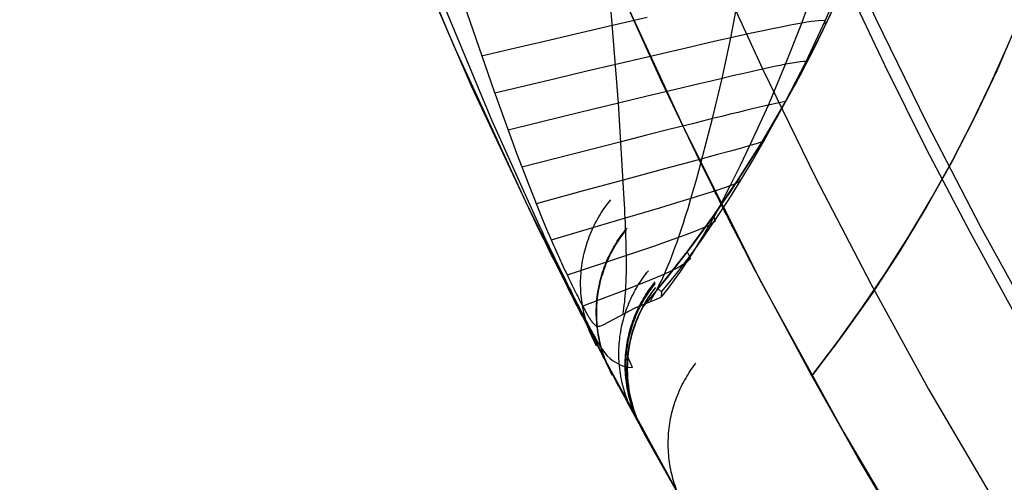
# Model space of a CAD drawing. Header units: millimetres. Extents: x -118 to 118, y -118 to 118.
# Tile 7 of 68: x -118 to -95, y -57 to -47. Entities that reach past the tile are written whole.
import ezdxf

# ---------------------------------------------------------------- set-up
doc = ezdxf.new("R2010")
doc.units = ezdxf.units.MM
doc.header["$MEASUREMENT"] = 0
doc.layers.add('Predefinito', color=5, linetype='Continuous')

msp = doc.modelspace()

# ---------------------------------------------------------------- linework, layer by layer
at = {"layer": 'Predefinito'}
for points in [[(-117.5, 0), (-117.43, -4.056), (-117.22, -8.106), (-116.87, -12.148), (-116.381, -16.174), (-115.754, -20.182), (-114.988, -24.165), (-114.086, -28.12), (-113.047, -32.041), (-111.874, -35.923), (-110.567, -39.764), (-109.129, -43.556), (-107.56, -47.297), (-105.864, -50.981), (-104.041, -54.605), (-102.094, -58.164)], [(-113.5, 0), (-113.432, -3.918), (-113.23, -7.83), (-112.892, -11.734), (-112.42, -15.624), (-111.813, -19.495), (-111.074, -23.342), (-110.202, -27.162), (-109.199, -30.95), (-108.065, -34.701), (-106.803, -38.41), (-105.414, -42.073), (-103.899, -45.687), (-102.26, -49.246), (-100.499, -52.746), (-98.619, -56.183), (-96.621, -59.554)], [(-108.5, 0), (-108.458, -2.664), (-108.35, -5.331), (-108.175, -8.001), (-107.933, -10.674), (-107.627, -13.33), (-107.256, -15.981), (-106.82, -18.626), (-106.319, -21.265), (-105.755, -23.888), (-105.129, -26.495), (-104.439, -29.087), (-103.687, -31.666), (-102.872, -34.227), (-101.997, -36.764), (-101.061, -39.278), (-100.065, -41.767), (-99.006, -44.24), (-97.889, -46.68), (-96.715, -49.087), (-95.483, -51.461), (-94.186, -53.817), (-92.835, -56.132), (-91.429, -58.406)], [(-96.234, -30.83), (-96.148, -31.871), (-96.098, -32.914), (-96.085, -33.958), (-96.108, -35.002), (-96.167, -36.044), (-96.261, -37.084), (-96.392, -38.12), (-96.559, -39.151), (-96.761, -40.176), (-96.999, -41.192), (-97.272, -42.2), (-97.579, -43.198), (-97.921, -44.185), (-98.297, -45.159), (-98.706, -46.12), (-99.148, -47.066), (-99.623, -47.996), (-100.13, -48.909), (-100.668, -49.804), (-101.236, -50.68), (-101.835, -51.535), (-102.463, -52.37), (-103.119, -53.182)], [(-92.224, -30.746), (-92.138, -31.914), (-92.093, -33.085), (-92.087, -34.256), (-92.122, -35.427), (-92.197, -36.596), (-92.312, -37.762), (-92.467, -38.923), (-92.662, -40.078), (-92.896, -41.226), (-93.17, -42.365), (-93.482, -43.494), (-93.833, -44.611), (-94.222, -45.716), (-94.649, -46.807), (-95.113, -47.883), (-95.613, -48.942), (-96.15, -49.984), (-96.722, -51.006), (-97.328, -52.008), (-97.969, -52.989), (-98.643, -53.947), (-99.349, -54.881)], [(-102.871, -52.882), (-102.832, -52.833), (-102.205, -52.034), (-101.605, -51.214), (-101.033, -50.374), (-100.489, -49.515), (-99.975, -48.638), (-99.492, -47.746), (-99.037, -46.835), (-98.613, -45.91)], [(-98.917, -46.582), (-99.312, -47.396), (-99.73, -48.196), (-100.17, -48.979), (-100.631, -49.746), (-101.112, -50.494), (-101.613, -51.225), (-102.131, -51.936), (-102.667, -52.628), (-103.218, -53.299)], [(-99.349, -54.881), (-98.77, -54.12), (-98.209, -53.338), (-97.667, -52.536), (-97.145, -51.714), (-96.645, -50.873), (-96.167, -50.015), (-95.711, -49.139), (-95.28, -48.247), (-94.873, -47.34)], [(-99.349, -54.881), (-100.62, -52.516)], [(-103.218, -53.299), (-103.261, -53.382), (-103.302, -53.466), (-103.339, -53.551), (-103.374, -53.637), (-103.406, -53.724), (-103.436, -53.812), (-103.463, -53.901), (-103.487, -53.99), (-103.508, -54.081), (-103.526, -54.172), (-103.542, -54.264), (-103.555, -54.357), (-103.565, -54.45), (-103.572, -54.543), (-103.576, -54.636), (-103.577, -54.729), (-103.575, -54.821), (-103.571, -54.914), (-103.563, -55.007), (-103.553, -55.1), (-103.54, -55.192), (-103.524, -55.284), (-103.505, -55.375), (-103.483, -55.466), (-103.459, -55.556), (-103.432, -55.644), (-103.402, -55.732), (-103.37, -55.819), (-103.334, -55.904), (-103.296, -55.989), (-103.256, -56.073), (-103.212, -56.156)], [(-97.203, -58.598), (-98.294, -56.75), (-99.349, -54.881)], [(-99.349, -54.881), (-98.294, -56.75), (-97.203, -58.598)], [(-103.212, -56.156), (-101.774, -58.722), (-100.272, -61.251)], [(-100.272, -61.251), (-101.761, -58.745), (-103.187, -56.203)]]:
    msp.add_lwpolyline(points, dxfattribs=at)
at = {"layer": 'Predefinito', "extrusion": (-0.402689, 0.911379, -0.085031)}
msp.add_lwpolyline([(117.5, -135.429), (117.499, -135.373), (117.498, -135.317), (117.495, -135.262), (117.492, -135.206), (117.487, -135.15), (117.481, -135.094), (117.474, -135.038), (117.467, -134.982), (117.458, -134.927), (117.448, -134.871), (117.437, -134.815), (117.425, -134.76), (117.411, -134.705), (117.397, -134.65), (117.382, -134.595), (117.366, -134.541), (117.348, -134.487), (117.33, -134.433), (117.311, -134.38), (117.29, -134.327), (117.269, -134.275), (117.247, -134.222), (117.224, -134.171), (117.199, -134.12), (117.174, -134.069), (117.148, -134.019), (117.122, -133.97), (117.094, -133.921), (117.065, -133.873), (117.036, -133.826), (117.006, -133.779), (116.975, -133.733)], dxfattribs=at)
at = {"layer": 'Predefinito', "extrusion": (-0.409396, 0.907872, -0.090354)}
msp.add_lwpolyline([(117.5, -135.289), (117.498, -135.186), (117.493, -135.082), (117.484, -134.979), (117.471, -134.876), (117.455, -134.773), (117.436, -134.67), (117.412, -134.568), (117.385, -134.467), (117.355, -134.367), (117.321, -134.268), (117.284, -134.17), (117.243, -134.074), (117.199, -133.979), (117.152, -133.887), (117.103, -133.796), (117.05, -133.708)], dxfattribs=at)
at = {"layer": 'Predefinito', "extrusion": (-0.4162, 0.904591, -0.092158)}
msp.add_lwpolyline([(117.5, -135.187), (117.499, -135.094), (117.494, -134.999), (117.487, -134.905), (117.476, -134.811), (117.463, -134.717), (117.447, -134.624), (117.427, -134.53), (117.405, -134.438), (117.38, -134.346), (117.352, -134.255), (117.321, -134.165), (117.287, -134.077), (117.25, -133.989), (117.211, -133.903), (117.17, -133.819), (117.126, -133.736)], dxfattribs=at)
at = {"layer": 'Predefinito', "extrusion": (-0.422547, 0.900355, -0.103995)}
msp.add_lwpolyline([(117.5, -134.943), (117.499, -134.859), (117.495, -134.774), (117.489, -134.69), (117.481, -134.605), (117.47, -134.521), (117.457, -134.436), (117.441, -134.352), (117.423, -134.269), (117.403, -134.186), (117.38, -134.104), (117.355, -134.022), (117.328, -133.942), (117.298, -133.862), (117.266, -133.783), (117.233, -133.705), (117.197, -133.629)], dxfattribs=at)
at = {"layer": 'Predefinito', "extrusion": (-0.429873, 0.898207, -0.091839)}
msp.add_lwpolyline([(117.5, -135.019), (117.499, -134.946), (117.496, -134.872), (117.492, -134.798), (117.485, -134.724), (117.477, -134.65), (117.467, -134.577), (117.455, -134.503), (117.442, -134.43), (117.426, -134.357), (117.409, -134.285), (117.39, -134.213), (117.369, -134.142), (117.346, -134.071), (117.322, -134.001), (117.296, -133.932), (117.268, -133.864)], dxfattribs=at)
at = {"layer": 'Predefinito', "extrusion": (-0.433633, 0.897307, -0.082473)}
msp.add_lwpolyline([(117.5, -135.093), (117.499, -135.024), (117.497, -134.956), (117.493, -134.888), (117.488, -134.82), (117.481, -134.751), (117.472, -134.683), (117.462, -134.616), (117.45, -134.548), (117.437, -134.481), (117.422, -134.413), (117.406, -134.347), (117.388, -134.281), (117.369, -134.215), (117.348, -134.15), (117.326, -134.085), (117.302, -134.021)], dxfattribs=at)
at = {"layer": 'Predefinito', "extrusion": (-0.436125, 0.893799, -0.104493)}
msp.add_lwpolyline([(117.5, -134.774), (117.499, -134.71), (117.497, -134.647), (117.494, -134.584), (117.489, -134.521), (117.483, -134.458), (117.476, -134.394), (117.467, -134.332), (117.457, -134.269), (117.446, -134.206), (117.433, -134.144), (117.419, -134.082), (117.404, -134.02), (117.387, -133.959), (117.37, -133.898), (117.35, -133.838), (117.33, -133.778)], dxfattribs=at)
at = {"layer": 'Predefinito', "extrusion": (-0.429476, 0.863786, -0.263484)}
msp.add_lwpolyline([(117.5, -130.58), (117.499, -130.524), (117.498, -130.468), (117.495, -130.412), (117.492, -130.356), (117.487, -130.3), (117.481, -130.245), (117.474, -130.189), (117.466, -130.133), (117.458, -130.078), (117.448, -130.022), (117.437, -129.967), (117.425, -129.912), (117.412, -129.858), (117.398, -129.803), (117.383, -129.749), (117.367, -129.696)], dxfattribs=at)
at = {"layer": 'Predefinito', "extrusion": (-0.416862, 0.83088, -0.368597)}
msp.add_lwpolyline([(117.5, -125.705), (117.5, -125.651), (117.498, -125.598), (117.496, -125.544), (117.492, -125.491), (117.488, -125.437), (117.483, -125.384), (117.477, -125.33), (117.469, -125.277), (117.461, -125.224), (117.452, -125.171), (117.442, -125.118), (117.431, -125.066), (117.419, -125.013), (117.406, -124.961), (117.393, -124.91), (117.378, -124.858)], dxfattribs=at)
at = {"layer": 'Predefinito', "extrusion": (-0.396121, 0.78281, -0.479893)}
msp.add_lwpolyline([(117.5, -118.476), (117.498, -118.372), (117.493, -118.268), (117.484, -118.164), (117.471, -118.06), (117.455, -117.957), (117.435, -117.855), (117.412, -117.753), (117.385, -117.653)], dxfattribs=at)
at = {"layer": 'Predefinito', "extrusion": (-0.000304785, 0.000559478, 1)}
msp.add_lwpolyline([(-103.212, -56.157), (-103.259, -56.067), (-103.303, -55.975), (-103.344, -55.881), (-103.383, -55.784), (-103.401, -55.735), (-103.418, -55.685), (-103.435, -55.635), (-103.45, -55.585), (-103.465, -55.534), (-103.479, -55.482), (-103.492, -55.43), (-103.505, -55.378), (-103.516, -55.326), (-103.526, -55.273), (-103.536, -55.219), (-103.544, -55.166), (-103.552, -55.112), (-103.558, -55.058), (-103.564, -55.004), (-103.569, -54.949), (-103.572, -54.895), (-103.575, -54.84), (-103.576, -54.785), (-103.577, -54.73), (-103.577, -54.675), (-103.575, -54.62), (-103.573, -54.566), (-103.57, -54.511), (-103.565, -54.456), (-103.56, -54.401), (-103.554, -54.346), (-103.546, -54.292), (-103.538, -54.237), (-103.528, -54.183), (-103.518, -54.129), (-103.507, -54.076), (-103.494, -54.022), (-103.481, -53.969), (-103.467, -53.916), (-103.452, -53.864), (-103.436, -53.812), (-103.419, -53.76), (-103.401, -53.709), (-103.382, -53.658), (-103.363, -53.608), (-103.342, -53.558), (-103.321, -53.509), (-103.299, -53.46), (-103.276, -53.412), (-103.252, -53.364), (-103.228, -53.317), (-103.203, -53.271), (-103.177, -53.225), (-103.15, -53.18), (-103.095, -53.091), (-103.037, -53.005), (-102.977, -52.922)], dxfattribs=at)
at = {"layer": 'Predefinito', "extrusion": (-0.000629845, 0.001156, 0.999999)}
msp.add_lwpolyline([(-103.244, -56.097), (-103.269, -56.051), (-103.293, -56.004), (-103.316, -55.957), (-103.339, -55.909), (-103.36, -55.86), (-103.381, -55.81), (-103.402, -55.76), (-103.421, -55.71), (-103.439, -55.658), (-103.457, -55.607), (-103.474, -55.555), (-103.49, -55.502), (-103.505, -55.449), (-103.519, -55.395), (-103.532, -55.341), (-103.544, -55.287), (-103.555, -55.232), (-103.565, -55.177), (-103.574, -55.121), (-103.582, -55.066), (-103.59, -55.01), (-103.596, -54.953), (-103.6, -54.897), (-103.604, -54.84), (-103.607, -54.783), (-103.609, -54.727), (-103.61, -54.67), (-103.609, -54.613), (-103.608, -54.556), (-103.605, -54.498), (-103.602, -54.441), (-103.597, -54.385), (-103.591, -54.328), (-103.584, -54.271), (-103.576, -54.214), (-103.567, -54.158), (-103.557, -54.102), (-103.546, -54.046), (-103.534, -53.991), (-103.52, -53.935), (-103.506, -53.88), (-103.491, -53.826), (-103.474, -53.772), (-103.457, -53.718), (-103.439, -53.665), (-103.42, -53.612), (-103.4, -53.559), (-103.379, -53.508), (-103.357, -53.456), (-103.334, -53.406), (-103.31, -53.356), (-103.286, -53.306), (-103.26, -53.257), (-103.234, -53.209), (-103.207, -53.161), (-103.18, -53.115), (-103.151, -53.068), (-103.122, -53.023), (-103.092, -52.978), (-103.062, -52.934), (-103.031, -52.891), (-102.999, -52.849), (-102.967, -52.807), (-102.934, -52.766)], dxfattribs=at)
at = {"layer": 'Predefinito', "extrusion": (-0.000304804, 0.000559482, 1)}
msp.add_lwpolyline([(-103.212, -56.157), (-103.26, -56.065), (-103.283, -56.018), (-103.305, -55.97), (-103.327, -55.922), (-103.348, -55.873), (-103.368, -55.823), (-103.387, -55.773), (-103.405, -55.723), (-103.423, -55.672), (-103.44, -55.62), (-103.455, -55.568), (-103.47, -55.515), (-103.484, -55.462), (-103.497, -55.409), (-103.51, -55.355), (-103.521, -55.301), (-103.531, -55.246), (-103.54, -55.192), (-103.548, -55.136), (-103.556, -55.081), (-103.562, -55.025), (-103.567, -54.97), (-103.571, -54.913), (-103.574, -54.857), (-103.576, -54.801), (-103.577, -54.745), (-103.577, -54.688), (-103.576, -54.632), (-103.574, -54.575), (-103.57, -54.519), (-103.566, -54.462), (-103.561, -54.406), (-103.554, -54.35), (-103.546, -54.294), (-103.538, -54.238), (-103.528, -54.182), (-103.518, -54.127), (-103.506, -54.072), (-103.493, -54.017), (-103.479, -53.962), (-103.465, -53.908), (-103.449, -53.854), (-103.432, -53.801), (-103.415, -53.748), (-103.396, -53.696), (-103.377, -53.644), (-103.356, -53.592), (-103.335, -53.541), (-103.313, -53.491), (-103.29, -53.441), (-103.266, -53.391), (-103.241, -53.343), (-103.216, -53.295), (-103.19, -53.247), (-103.163, -53.2), (-103.135, -53.154), (-103.107, -53.109), (-103.078, -53.064), (-103.048, -53.02), (-103.018, -52.977), (-102.987, -52.934), (-102.923, -52.852)], dxfattribs=at)
at = {"layer": 'Predefinito', "extrusion": (-0.000304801, 0.000559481, 1)}
msp.add_lwpolyline([(-103.212, -56.157), (-103.259, -56.066), (-103.304, -55.972), (-103.326, -55.924), (-103.347, -55.875), (-103.366, -55.826), (-103.386, -55.777), (-103.404, -55.727), (-103.421, -55.676), (-103.438, -55.625), (-103.454, -55.573), (-103.469, -55.521), (-103.483, -55.469), (-103.496, -55.416), (-103.508, -55.363), (-103.519, -55.309), (-103.529, -55.255), (-103.539, -55.201), (-103.547, -55.146), (-103.554, -55.091), (-103.561, -55.036), (-103.566, -54.981), (-103.57, -54.925), (-103.574, -54.87), (-103.576, -54.814), (-103.577, -54.758), (-103.577, -54.702), (-103.576, -54.646), (-103.574, -54.59), (-103.571, -54.534), (-103.567, -54.478), (-103.562, -54.422), (-103.556, -54.367), (-103.549, -54.311), (-103.541, -54.256), (-103.531, -54.2), (-103.521, -54.145), (-103.51, -54.091), (-103.498, -54.036), (-103.484, -53.982), (-103.47, -53.928), (-103.455, -53.875), (-103.439, -53.822), (-103.422, -53.769), (-103.404, -53.717), (-103.385, -53.665), (-103.365, -53.614), (-103.344, -53.563), (-103.323, -53.512), (-103.3, -53.463), (-103.277, -53.414), (-103.253, -53.365), (-103.228, -53.317), (-103.202, -53.27), (-103.176, -53.223), (-103.149, -53.177), (-103.121, -53.132), (-103.093, -53.087), (-103.063, -53.043), (-103.034, -53), (-103.003, -52.957), (-102.941, -52.874)], dxfattribs=at)
at = {"layer": 'Predefinito', "extrusion": (-0.00223, 0.004093, 0.999989)}
msp.add_lwpolyline([(-103.404, -55.803), (-103.429, -55.757), (-103.453, -55.71), (-103.476, -55.663), (-103.499, -55.614), (-103.521, -55.566), (-103.542, -55.516), (-103.562, -55.466), (-103.581, -55.416), (-103.6, -55.364), (-103.617, -55.313), (-103.634, -55.26), (-103.65, -55.208), (-103.665, -55.155), (-103.679, -55.101), (-103.692, -55.047), (-103.704, -54.993), (-103.715, -54.938), (-103.725, -54.883), (-103.735, -54.827), (-103.743, -54.771), (-103.75, -54.715), (-103.756, -54.659), (-103.761, -54.603), (-103.765, -54.546), (-103.767, -54.489), (-103.769, -54.432), (-103.77, -54.375), (-103.77, -54.318), (-103.768, -54.261), (-103.765, -54.204), (-103.762, -54.147), (-103.757, -54.09), (-103.751, -54.033), (-103.744, -53.977), (-103.736, -53.92), (-103.727, -53.864), (-103.717, -53.808), (-103.706, -53.752), (-103.694, -53.696), (-103.68, -53.641), (-103.666, -53.586), (-103.651, -53.531), (-103.635, -53.477), (-103.617, -53.423), (-103.599, -53.37), (-103.58, -53.317), (-103.56, -53.265), (-103.539, -53.213), (-103.517, -53.162), (-103.494, -53.111), (-103.47, -53.061), (-103.446, -53.012), (-103.42, -52.963), (-103.394, -52.915), (-103.367, -52.867), (-103.34, -52.82), (-103.311, -52.774), (-103.282, -52.729), (-103.252, -52.684), (-103.222, -52.64), (-103.191, -52.597), (-103.159, -52.554), (-103.127, -52.512), (-103.094, -52.472)], dxfattribs=at)
at = {"layer": 'Predefinito', "extrusion": (-0.007248, 0.013299, 0.999885)}
msp.add_lwpolyline([(-103.91, -54.876), (-103.935, -54.829), (-103.959, -54.782), (-103.982, -54.735), (-104.005, -54.686), (-104.027, -54.637), (-104.048, -54.588), (-104.068, -54.538), (-104.087, -54.487), (-104.106, -54.436), (-104.124, -54.384), (-104.14, -54.332), (-104.156, -54.279), (-104.171, -54.226), (-104.185, -54.172), (-104.198, -54.118), (-104.211, -54.063), (-104.222, -54.008), (-104.232, -53.953), (-104.241, -53.897), (-104.249, -53.841), (-104.256, -53.785), (-104.262, -53.729), (-104.267, -53.672), (-104.271, -53.616), (-104.274, -53.559), (-104.275, -53.502), (-104.276, -53.445), (-104.276, -53.387), (-104.274, -53.33), (-104.271, -53.273), (-104.268, -53.216), (-104.263, -53.159), (-104.257, -53.102), (-104.25, -53.045), (-104.242, -52.988), (-104.233, -52.932), (-104.222, -52.876), (-104.211, -52.82), (-104.199, -52.764), (-104.186, -52.709), (-104.171, -52.654), (-104.156, -52.599), (-104.139, -52.545), (-104.122, -52.491), (-104.104, -52.437), (-104.084, -52.385), (-104.064, -52.332), (-104.043, -52.28), (-104.021, -52.229), (-103.998, -52.178), (-103.974, -52.128), (-103.949, -52.078), (-103.924, -52.03), (-103.898, -51.981), (-103.871, -51.934), (-103.843, -51.887), (-103.814, -51.841), (-103.785, -51.795), (-103.755, -51.75), (-103.724, -51.706), (-103.693, -51.663), (-103.661, -51.621), (-103.629, -51.579), (-103.596, -51.538)], dxfattribs=at)
at = {"layer": 'Predefinito', "extrusion": (-0.010824, 0.019831, 0.999745)}
msp.add_lwpolyline([(117.5, -2.388), (117.5, -2.441), (117.498, -2.494), (117.496, -2.547), (117.492, -2.601), (117.488, -2.655), (117.483, -2.709), (117.476, -2.763), (117.469, -2.817), (117.461, -2.871), (117.451, -2.925), (117.441, -2.98), (117.43, -3.034), (117.417, -3.089), (117.403, -3.143), (117.389, -3.197), (117.373, -3.251), (117.356, -3.305), (117.339, -3.359), (117.32, -3.412), (117.3, -3.466), (117.279, -3.519), (117.257, -3.571), (117.234, -3.624), (117.209, -3.676), (117.184, -3.727), (117.158, -3.779), (117.131, -3.829), (117.103, -3.88), (117.074, -3.929), (117.044, -3.979), (117.012, -4.027), (116.98, -4.075), (116.948, -4.123), (116.914, -4.169), (116.879, -4.216), (116.843, -4.261), (116.807, -4.306), (116.77, -4.349), (116.732, -4.393), (116.693, -4.435), (116.653, -4.477), (116.613, -4.517), (116.572, -4.557), (116.531, -4.596), (116.488, -4.634), (116.446, -4.671), (116.402, -4.708), (116.358, -4.743), (116.314, -4.778), (116.269, -4.811), (116.223, -4.844), (116.177, -4.875), (116.131, -4.906), (116.084, -4.936), (116.037, -4.964), (115.989, -4.992), (115.942, -5.019), (115.894, -5.044), (115.846, -5.069), (115.797, -5.093), (115.748, -5.116), (115.7, -5.138), (115.651, -5.158), (115.602, -5.178)], dxfattribs=at)
at = {"layer": 'Predefinito', "extrusion": (-0.007476, 0.013678, 0.999878)}
msp.add_lwpolyline([(-103.917, -54.867), (-103.942, -54.821), (-103.966, -54.773), (-103.99, -54.725), (-104.013, -54.676), (-104.035, -54.627), (-104.056, -54.577), (-104.077, -54.526), (-104.096, -54.475), (-104.115, -54.423), (-104.133, -54.37), (-104.15, -54.317), (-104.166, -54.264), (-104.181, -54.21), (-104.195, -54.156), (-104.208, -54.101), (-104.22, -54.046), (-104.231, -53.99), (-104.242, -53.934), (-104.251, -53.878), (-104.259, -53.821), (-104.266, -53.764), (-104.272, -53.707), (-104.276, -53.65), (-104.28, -53.592), (-104.283, -53.535), (-104.284, -53.477), (-104.285, -53.419), (-104.284, -53.361), (-104.282, -53.303), (-104.279, -53.245), (-104.275, -53.188), (-104.27, -53.13), (-104.263, -53.072), (-104.256, -53.015), (-104.247, -52.957), (-104.238, -52.9), (-104.227, -52.843), (-104.215, -52.787), (-104.202, -52.73), (-104.188, -52.674), (-104.173, -52.619), (-104.157, -52.564), (-104.14, -52.509), (-104.122, -52.454), (-104.103, -52.401), (-104.083, -52.347), (-104.062, -52.294), (-104.04, -52.242), (-104.017, -52.19), (-103.993, -52.139), (-103.969, -52.089), (-103.943, -52.039), (-103.917, -51.99), (-103.89, -51.941), (-103.862, -51.893), (-103.833, -51.846), (-103.804, -51.8), (-103.774, -51.754), (-103.743, -51.709), (-103.712, -51.665), (-103.68, -51.622), (-103.647, -51.579), (-103.614, -51.537), (-103.58, -51.497)], dxfattribs=at)
at = {"layer": 'Predefinito', "extrusion": (0.999981, 9.82915e-05, 0.006159)}
msp.add_lwpolyline([(-52.823, -99.365), (-53.009, -110.982)], dxfattribs=at)
at = {"layer": 'Predefinito', "extrusion": (0.335613, -0.653237, 0.678709)}
msp.add_lwpolyline([(-117.5, -98.803), (-117.498, -98.701), (-117.493, -98.599), (-117.484, -98.497), (-117.472, -98.395), (-117.456, -98.293), (-117.437, -98.192), (-117.415, -98.093), (-117.389, -97.994)], dxfattribs=at)
at = {"layer": 'Predefinito', "extrusion": (0.032266, -0.05934, 0.997716)}
msp.add_lwpolyline([(-117.5, -8.304), (-117.499, -8.213), (-117.494, -8.122), (-117.487, -8.031), (-117.478, -7.938), (-117.465, -7.846), (-117.449, -7.754), (-117.43, -7.662), (-117.409, -7.57), (-117.384, -7.478), (-117.356, -7.387), (-117.326, -7.296), (-117.292, -7.207), (-117.256, -7.118), (-117.216, -7.03), (-117.174, -6.944), (-117.129, -6.859), (-117.081, -6.775), (-117.031, -6.693), (-116.978, -6.613), (-116.922, -6.535), (-116.865, -6.458), (-116.805, -6.384), (-116.743, -6.312), (-116.678, -6.242), (-116.612, -6.174), (-116.545, -6.109), (-116.475, -6.046), (-116.404, -5.986), (-116.332, -5.928), (-116.258, -5.873), (-116.183, -5.821), (-116.107, -5.771)], dxfattribs=at)
at = {"layer": 'Predefinito', "extrusion": (-0.000304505, 0.000559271, 1)}
msp.add_lwpolyline([(-103.212, -56.156), (-103.255, -56.074), (-103.296, -55.99), (-103.335, -55.903), (-103.371, -55.815), (-103.405, -55.724), (-103.436, -55.633), (-103.464, -55.539), (-103.489, -55.444), (-103.511, -55.348), (-103.53, -55.251), (-103.546, -55.152), (-103.559, -55.053), (-103.568, -54.953), (-103.574, -54.853), (-103.577, -54.752), (-103.576, -54.651), (-103.572, -54.55), (-103.565, -54.449), (-103.554, -54.348), (-103.539, -54.248), (-103.522, -54.148), (-103.501, -54.05), (-103.477, -53.952), (-103.449, -53.855), (-103.419, -53.76), (-103.385, -53.666), (-103.349, -53.574), (-103.309, -53.483), (-103.267, -53.394), (-103.223, -53.307), (-103.176, -53.223), (-103.126, -53.14)], dxfattribs=at)
at = {"layer": 'Predefinito', "extrusion": (-0.000304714, 0.000559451, 1)}
msp.add_lwpolyline([(-103.212, -56.157), (-103.257, -56.071), (-103.3, -55.982), (-103.34, -55.891), (-103.377, -55.798), (-103.412, -55.704), (-103.444, -55.607), (-103.472, -55.509), (-103.497, -55.409), (-103.519, -55.308), (-103.538, -55.205), (-103.553, -55.102), (-103.559, -55.05), (-103.564, -54.998), (-103.569, -54.945), (-103.572, -54.893), (-103.575, -54.84), (-103.576, -54.787), (-103.577, -54.734), (-103.577, -54.682), (-103.576, -54.629), (-103.574, -54.576), (-103.571, -54.523), (-103.567, -54.47), (-103.562, -54.417), (-103.556, -54.365), (-103.549, -54.312), (-103.541, -54.26), (-103.533, -54.207), (-103.523, -54.155), (-103.513, -54.104), (-103.501, -54.052), (-103.489, -54.001), (-103.476, -53.95), (-103.462, -53.899), (-103.447, -53.849), (-103.432, -53.799), (-103.415, -53.749), (-103.379, -53.651), (-103.341, -53.555), (-103.299, -53.46), (-103.254, -53.368), (-103.207, -53.278), (-103.156, -53.19), (-103.104, -53.104), (-103.048, -53.021)], dxfattribs=at)
at = {"layer": 'Predefinito', "extrusion": (0.007104, -0.012992, 0.99989)}
msp.add_lwpolyline([(-102.269, -57.881), (-102.317, -57.789), (-102.363, -57.695), (-102.384, -57.647), (-102.405, -57.598), (-102.425, -57.549), (-102.444, -57.5), (-102.463, -57.449), (-102.48, -57.399), (-102.497, -57.347), (-102.513, -57.296), (-102.528, -57.244), (-102.542, -57.191), (-102.555, -57.138), (-102.567, -57.085), (-102.579, -57.031), (-102.589, -56.977), (-102.598, -56.922), (-102.607, -56.868), (-102.614, -56.813), (-102.621, -56.757), (-102.626, -56.702), (-102.63, -56.647), (-102.633, -56.591), (-102.636, -56.535), (-102.637, -56.479), (-102.637, -56.423), (-102.636, -56.367), (-102.634, -56.311), (-102.631, -56.255), (-102.627, -56.199), (-102.622, -56.143), (-102.616, -56.088), (-102.609, -56.032), (-102.601, -55.977), (-102.592, -55.921), (-102.582, -55.866), (-102.57, -55.812), (-102.558, -55.757), (-102.545, -55.703), (-102.531, -55.649), (-102.516, -55.596), (-102.499, -55.543), (-102.482, -55.49), (-102.464, -55.438), (-102.446, -55.386), (-102.426, -55.335), (-102.405, -55.284), (-102.384, -55.234), (-102.361, -55.184), (-102.338, -55.135), (-102.314, -55.087), (-102.289, -55.039), (-102.264, -54.992), (-102.237, -54.945), (-102.211, -54.899), (-102.183, -54.854), (-102.154, -54.809), (-102.125, -54.766), (-102.066, -54.68), (-102.003, -54.597)], dxfattribs=at)
at = {"layer": 'Predefinito', "extrusion": (-0.001503, 0.002747, 0.999995)}
msp.add_lwpolyline([(-103.256, -56.076), (-103.281, -56.03), (-103.305, -55.983), (-103.329, -55.935), (-103.351, -55.886), (-103.373, -55.837), (-103.395, -55.787), (-103.415, -55.737), (-103.435, -55.686), (-103.453, -55.635), (-103.471, -55.583), (-103.488, -55.53), (-103.504, -55.477), (-103.519, -55.423), (-103.533, -55.369), (-103.546, -55.315), (-103.559, -55.26), (-103.57, -55.205), (-103.58, -55.149), (-103.589, -55.093), (-103.597, -55.037), (-103.604, -54.981), (-103.61, -54.924), (-103.615, -54.867), (-103.619, -54.81), (-103.622, -54.753), (-103.624, -54.696), (-103.624, -54.638), (-103.624, -54.581), (-103.622, -54.523), (-103.619, -54.466), (-103.615, -54.408), (-103.61, -54.351), (-103.604, -54.294), (-103.597, -54.237), (-103.589, -54.18), (-103.58, -54.123), (-103.569, -54.066), (-103.558, -54.01), (-103.545, -53.954), (-103.532, -53.898), (-103.517, -53.843), (-103.502, -53.788), (-103.485, -53.734), (-103.467, -53.68), (-103.449, -53.626), (-103.429, -53.573), (-103.409, -53.52), (-103.387, -53.468), (-103.365, -53.417), (-103.342, -53.366), (-103.317, -53.315), (-103.292, -53.266), (-103.267, -53.216), (-103.24, -53.168), (-103.213, -53.12), (-103.185, -53.073), (-103.156, -53.027), (-103.126, -52.981), (-103.096, -52.937), (-103.065, -52.893), (-103.033, -52.849), (-103.001, -52.807), (-102.969, -52.765), (-102.935, -52.724)], dxfattribs=at)
at = {"layer": 'Predefinito', "extrusion": (0.05244, -0.097051, 0.993897)}
msp.add_lwpolyline([(-117.5, -13.941), (-117.499, -13.863), (-117.496, -13.785), (-117.491, -13.706), (-117.484, -13.627), (-117.474, -13.548), (-117.463, -13.469), (-117.449, -13.39), (-117.433, -13.311), (-117.415, -13.233), (-117.395, -13.154), (-117.373, -13.076), (-117.348, -12.999), (-117.322, -12.922), (-117.293, -12.846), (-117.262, -12.771), (-117.23, -12.696), (-117.195, -12.622), (-117.158, -12.55), (-117.119, -12.478), (-117.079, -12.408), (-117.036, -12.339), (-116.992, -12.271), (-116.946, -12.204), (-116.899, -12.139), (-116.849, -12.075), (-116.799, -12.013), (-116.747, -11.953), (-116.693, -11.894), (-116.638, -11.837), (-116.582, -11.781), (-116.525, -11.728), (-116.467, -11.676)], dxfattribs=at)
at = {"layer": 'Predefinito', "extrusion": (0.259949, -0.49989, 0.826158)}
msp.add_lwpolyline([(-117.5, -75.432), (-117.5, -75.377), (-117.498, -75.323), (-117.496, -75.269), (-117.492, -75.215), (-117.488, -75.161), (-117.482, -75.107), (-117.476, -75.053), (-117.469, -74.999), (-117.46, -74.945), (-117.451, -74.891), (-117.441, -74.838), (-117.429, -74.785), (-117.417, -74.732), (-117.404, -74.679), (-117.39, -74.627), (-117.375, -74.575)], dxfattribs=at)
at = {"layer": 'Predefinito', "extrusion": (0.084955, -0.158841, 0.983642)}
msp.add_lwpolyline([(-117.5, -23.379), (-117.499, -23.32), (-117.498, -23.261), (-117.495, -23.202), (-117.491, -23.143), (-117.485, -23.083), (-117.479, -23.024), (-117.471, -22.965), (-117.463, -22.906), (-117.453, -22.847), (-117.441, -22.788), (-117.429, -22.729), (-117.415, -22.671), (-117.401, -22.612), (-117.385, -22.554), (-117.367, -22.497), (-117.349, -22.439), (-117.33, -22.382), (-117.309, -22.326), (-117.287, -22.27), (-117.265, -22.214), (-117.241, -22.159), (-117.216, -22.104), (-117.19, -22.05), (-117.163, -21.997), (-117.135, -21.944), (-117.106, -21.892), (-117.076, -21.84), (-117.045, -21.79), (-117.013, -21.74), (-116.98, -21.691), (-116.946, -21.642), (-116.912, -21.594)], dxfattribs=at)
at = {"layer": 'Predefinito', "extrusion": (0.190061, -0.36224, 0.912502)}
msp.add_lwpolyline([(-117.5, -54.454), (-117.499, -54.391), (-117.497, -54.328), (-117.494, -54.265), (-117.489, -54.202), (-117.483, -54.139), (-117.476, -54.076), (-117.467, -54.013), (-117.457, -53.95), (-117.446, -53.888), (-117.433, -53.826), (-117.419, -53.764), (-117.404, -53.703), (-117.388, -53.641), (-117.37, -53.581), (-117.351, -53.521), (-117.331, -53.461)], dxfattribs=at)
at = {"layer": 'Predefinito', "extrusion": (0.143859, -0.27241, 0.951366)}
msp.add_lwpolyline([(-117.5, -40.759), (-117.499, -40.682), (-117.496, -40.605), (-117.491, -40.528), (-117.484, -40.451), (-117.475, -40.374), (-117.464, -40.298), (-117.451, -40.221), (-117.436, -40.145), (-117.42, -40.069), (-117.401, -39.994), (-117.38, -39.919), (-117.357, -39.845), (-117.333, -39.772), (-117.307, -39.7), (-117.278, -39.628), (-117.249, -39.557)], dxfattribs=at)
at = {"layer": 'Predefinito', "extrusion": (0.116179, -0.218887, 0.968809)}
msp.add_lwpolyline([(-117.5, -32.58), (-117.499, -32.489), (-117.494, -32.397), (-117.487, -32.305), (-117.477, -32.213), (-117.465, -32.122), (-117.449, -32.03), (-117.431, -31.939), (-117.409, -31.849), (-117.385, -31.759), (-117.359, -31.67), (-117.329, -31.582), (-117.297, -31.496), (-117.262, -31.41), (-117.225, -31.326), (-117.185, -31.243), (-117.143, -31.161)], dxfattribs=at)
at = {"layer": 'Predefinito', "extrusion": (1, 0, 0)}
for points in [[(-54.881, -99.999), (-54.881, -132)], [(-54.881, 0), (-54.881, -99.999)]]:
    msp.add_lwpolyline(points, dxfattribs=at)
at = {"layer": 'Predefinito'}
for points in [[(-111.338, -0.012, -161), (-111.294, -2.752, -161), (-111.182, -5.491, -161), (-111.003, -8.227, -161), (-110.756, -10.96, -161), (-110.442, -13.686, -161), (-110.062, -16.406, -161), (-109.615, -19.116, -161), (-109.104, -21.815, -161), (-108.527, -24.502, -161), (-107.885, -27.175, -161), (-107.179, -29.832, -161), (-106.41, -32.472, -161), (-105.576, -35.092, -161), (-104.68, -37.692, -161), (-103.722, -40.269, -161), (-102.701, -42.823, -161), (-101.617, -45.353, -161), (-100.472, -47.856, -161), (-99.265, -50.33, -161), (-97.998, -52.773, -161), (-96.672, -55.183, -161), (-95.285, -57.559, -161)], [(-104.562, -29.683, -153.679), (-103.954, -31.746, -153.679), (-103.307, -33.797, -153.679), (-102.62, -35.835, -153.679), (-101.895, -37.86, -153.679), (-101.13, -39.87, -153.679), (-100.326, -41.865, -153.679), (-99.483, -43.844, -153.679), (-98.602, -45.805, -153.679), (-97.683, -47.749, -153.679), (-96.726, -49.674, -153.679), (-95.731, -51.58, -153.679), (-94.699, -53.465, -153.679), (-93.629, -55.329, -153.679), (-92.522, -57.172, -153.679), (-91.379, -58.991, -153.679)], [(-103.212, -56.156, 0), (-103.093, -56.375, -115.495), (-103.107, -56.349, -117.217), (-103.163, -56.246, -120.661), (-103.269, -56.052, -124.099), (-103.345, -55.911, -125.813), (-103.442, -55.732, -127.523), (-103.499, -55.626, -128.375), (-103.563, -55.506, -129.224), (-103.637, -55.368, -130.071), (-103.722, -55.209, -130.913), (-103.769, -55.12, -131.331), (-103.821, -55.022, -131.747), (-103.879, -54.913, -132.16), (-103.91, -54.854, -132.365), (-103.943, -54.791, -132.569), (-103.979, -54.723, -132.77), (-104.017, -54.651, -132.97), (-104.037, -54.612, -133.068), (-104.058, -54.572, -133.166), (-104.08, -54.53, -133.263), (-104.103, -54.487, -133.36), (-104.127, -54.441, -133.455), (-104.151, -54.394, -133.55), (-104.177, -54.345, -133.644), (-104.204, -54.294, -133.736), (-104.232, -54.24, -133.827), (-104.261, -54.185, -133.917), (-104.29, -54.127, -134.005), (-104.321, -54.068, -134.091), (-104.353, -54.006, -134.175), (-104.386, -53.942, -134.257), (-104.42, -53.876, -134.337), (-104.455, -53.808, -134.415), (-104.492, -53.738, -134.491), (-104.529, -53.665, -134.565), (-104.567, -53.591, -134.636), (-104.606, -53.515, -134.705), (-104.646, -53.437, -134.771), (-104.686, -53.358, -134.834), (-104.727, -53.277, -134.894), (-104.769, -53.195, -134.951), (-104.812, -53.111, -135.006), (-104.855, -53.026, -135.057), (-104.898, -52.939, -135.106), (-104.943, -52.852, -135.152), (-104.987, -52.763, -135.194), (-105.033, -52.672, -135.234), (-105.078, -52.581, -135.271), (-105.124, -52.489, -135.306), (-105.171, -52.396, -135.337), (-105.217, -52.302, -135.366), (-105.264, -52.208, -135.393), (-105.311, -52.113, -135.417), (-105.358, -52.018, -135.438), (-105.406, -51.922, -135.457), (-105.453, -51.826, -135.474), (-105.5, -51.729, -135.489), (-105.595, -51.536, -135.514), (-107.144, -48.233, -135.851), (-108.509, -45.079, -136.12)], [(-100.62, -52.516, -132), (-100.621, -52.514, -132.104), (-100.623, -52.51, -132.207), (-100.627, -52.502, -132.31), (-100.632, -52.492, -132.413), (-100.64, -52.478, -132.515), (-100.648, -52.461, -132.617), (-100.659, -52.441, -132.718), (-100.671, -52.418, -132.819), (-100.684, -52.393, -132.918), (-100.699, -52.364, -133.017), (-100.715, -52.332, -133.114), (-100.733, -52.297, -133.21), (-100.753, -52.26, -133.305), (-100.774, -52.22, -133.398), (-100.796, -52.176, -133.49), (-100.82, -52.13, -133.58), (-100.845, -52.081, -133.668), (-100.872, -52.03, -133.754), (-100.9, -51.976, -133.838), (-100.914, -51.948, -133.88), (-100.929, -51.919, -133.92), (-100.944, -51.89, -133.96), (-100.959, -51.86, -134), (-100.975, -51.83, -134.039), (-100.991, -51.798, -134.077), (-101.007, -51.767, -134.115), (-101.024, -51.734, -134.152), (-101.041, -51.701, -134.189), (-101.058, -51.667, -134.225), (-101.076, -51.633, -134.26), (-101.093, -51.598, -134.295), (-101.112, -51.563, -134.329), (-101.13, -51.527, -134.362), (-101.148, -51.49, -134.395), (-101.167, -51.453, -134.427), (-101.186, -51.416, -134.458), (-101.206, -51.378, -134.488), (-101.225, -51.34, -134.517), (-101.245, -51.301, -134.546), (-101.264, -51.262, -134.574), (-101.284, -51.222, -134.6), (-101.305, -51.182, -134.627), (-101.325, -51.142, -134.652), (-101.346, -51.101, -134.676), (-101.366, -51.06, -134.7), (-101.387, -51.018, -134.723), (-101.409, -50.976, -134.745), (-101.43, -50.934, -134.766), (-101.451, -50.891, -134.786), (-101.473, -50.848, -134.805), (-101.494, -50.805, -134.824), (-101.516, -50.761, -134.841), (-101.538, -50.717, -134.858), (-101.56, -50.673, -134.874), (-101.583, -50.628, -134.889), (-101.605, -50.584, -134.903), (-101.627, -50.539, -134.916), (-101.65, -50.494, -134.928), (-101.672, -50.448, -134.939), (-101.695, -50.403, -134.949), (-101.717, -50.357, -134.959), (-101.74, -50.311, -134.967), (-101.763, -50.265, -134.975), (-101.786, -50.218, -134.981), (-101.809, -50.172, -134.987), (-101.832, -50.126, -134.991), (-101.854, -50.079, -134.995), (-101.877, -50.032, -134.997), (-101.9, -49.986, -134.999), (-102.799, -48.11, -135), (-104.165, -45.076, -135)], [(-108.055, -45.715, -135.059), (-106.686, -49.01, -135.019), (-105.675, -51.266, -135.014), (-105.584, -51.461, -135.013), (-105.539, -51.556, -135.011), (-105.495, -51.65, -135.006), (-105.451, -51.743, -135), (-105.407, -51.834, -134.991), (-105.364, -51.925, -134.98), (-105.321, -52.014, -134.967), (-105.278, -52.103, -134.951), (-105.235, -52.191, -134.932), (-105.193, -52.279, -134.911), (-105.15, -52.366, -134.886), (-105.108, -52.452, -134.859), (-105.066, -52.537, -134.829), (-105.025, -52.62, -134.795), (-104.985, -52.702, -134.759), (-104.945, -52.783, -134.719), (-104.906, -52.861, -134.677), (-104.867, -52.939, -134.632), (-104.829, -53.015, -134.584), (-104.791, -53.089, -134.532), (-104.755, -53.162, -134.478), (-104.719, -53.233, -134.422), (-104.683, -53.303, -134.362), (-104.649, -53.37, -134.3), (-104.632, -53.404, -134.267), (-104.615, -53.436, -134.235), (-104.599, -53.468, -134.201), (-104.583, -53.5, -134.167), (-104.567, -53.531, -134.133), (-104.551, -53.561, -134.097), (-104.521, -53.62, -134.025), (-104.491, -53.676, -133.951), (-104.463, -53.73, -133.875), (-104.436, -53.782, -133.796), (-104.41, -53.831, -133.716), (-104.385, -53.878, -133.633), (-104.361, -53.923, -133.548), (-104.338, -53.965, -133.462), (-104.316, -54.004, -133.373), (-104.296, -54.041, -133.283), (-104.276, -54.076, -133.192), (-104.258, -54.108, -133.099), (-104.24, -54.137, -133.005), (-104.224, -54.165, -132.91), (-104.208, -54.19, -132.814), (-104.194, -54.214, -132.717), (-104.179, -54.236, -132.62), (-104.166, -54.256, -132.521), (-104.141, -54.292, -132.321), (-104.118, -54.324, -132.119), (-104.076, -54.376, -131.708), (-104.039, -54.418, -131.293), (-103.973, -54.483, -130.457), (-103.914, -54.53, -129.616), (-103.725, -54.639, -126.239), (-103.59, -54.685, -122.844), (-103.454, -54.687, -116.02), (-103.564, -54.442, 0)], [(-102.791, -52.952, -106.898), (-102.602, -52.724, -106.964), (-102.442, -52.525, -107.018), (-102.285, -52.322, -107.069), (-102.131, -52.117, -107.117), (-101.979, -51.909, -107.163), (-101.829, -51.699, -107.205), (-101.682, -51.486, -107.244), (-101.537, -51.271, -107.279), (-101.253, -50.835, -107.34), (-100.978, -50.394, -107.387), (-100.71, -49.949, -107.425), (-100.449, -49.5, -107.458), (-99.95, -48.592, -107.523), (-99.481, -47.673, -107.587), (-99.041, -46.739, -107.647), (-98.633, -45.794, -107.705)], [(-107.453, -45.964, -134.188), (-106.637, -48.338, -134.289), (-106.113, -49.77, -134.379), (-105.836, -50.498, -134.439), (-105.536, -51.253, -134.517), (-105.449, -51.463, -134.532), (-105.405, -51.568, -134.536), (-105.36, -51.673, -134.537), (-105.315, -51.777, -134.535), (-105.292, -51.829, -134.532), (-105.269, -51.881, -134.529), (-105.246, -51.933, -134.524), (-105.223, -51.985, -134.518), (-105.2, -52.036, -134.511), (-105.177, -52.088, -134.503), (-105.154, -52.139, -134.494), (-105.131, -52.19, -134.484), (-105.108, -52.241, -134.472), (-105.085, -52.292, -134.458), (-105.061, -52.343, -134.444), (-105.037, -52.394, -134.427), (-105.013, -52.446, -134.409), (-104.989, -52.497, -134.389), (-104.965, -52.547, -134.368), (-104.941, -52.597, -134.345), (-104.918, -52.646, -134.321), (-104.895, -52.694, -134.295), (-104.871, -52.742, -134.268), (-104.848, -52.79, -134.239), (-104.825, -52.837, -134.208), (-104.802, -52.883, -134.176), (-104.78, -52.929, -134.142), (-104.757, -52.974, -134.107), (-104.735, -53.019, -134.07), (-104.713, -53.062, -134.031), (-104.691, -53.106, -133.991), (-104.669, -53.148, -133.948), (-104.648, -53.19, -133.904), (-104.627, -53.23, -133.857), (-104.606, -53.27, -133.809), (-104.585, -53.309, -133.758), (-104.564, -53.347, -133.706), (-104.544, -53.384, -133.651), (-104.525, -53.419, -133.594), (-104.505, -53.453, -133.535), (-104.486, -53.486, -133.474), (-104.477, -53.502, -133.443), (-104.468, -53.517, -133.411), (-104.459, -53.532, -133.378), (-104.45, -53.546, -133.346), (-104.441, -53.559, -133.313), (-104.433, -53.572, -133.279), (-104.417, -53.597, -133.212), (-104.401, -53.619, -133.144), (-104.386, -53.639, -133.076), (-104.372, -53.657, -133.007), (-104.359, -53.673, -132.937), (-104.346, -53.686, -132.868), (-104.334, -53.698, -132.8), (-104.323, -53.708, -132.733), (-104.312, -53.716, -132.667), (-104.302, -53.722, -132.602), (-104.284, -53.732, -132.475), (-104.267, -53.739, -132.352), (-104.25, -53.742, -132.231), (-104.235, -53.743, -132.114), (-104.207, -53.741, -131.887), (-104.129, -53.712, -131.231), (-103.394, -53.32, -124.768), (-103.086, -53.194, -121.154), (-102.924, -53.129, -118.419), (-102.797, -53.065, -114.742), (-102.784, -52.959, -107.363), (-102.871, -52.882, -100)], [(-103.675, -53.454, -127.374), (-103.665, -53.391, -127.444), (-103.655, -53.327, -127.513), (-103.646, -53.261, -127.58), (-103.637, -53.193, -127.646), (-103.63, -53.124, -127.71), (-103.623, -53.053, -127.772), (-103.618, -52.981, -127.833), (-103.613, -52.908, -127.891), (-103.608, -52.816, -127.961), (-103.603, -52.722, -128.028), (-103.6, -52.626, -128.091), (-103.598, -52.528, -128.152), (-103.597, -52.429, -128.209), (-103.597, -52.328, -128.263), (-103.597, -52.226, -128.313), (-103.598, -52.123, -128.36), (-103.6, -52.019, -128.404), (-103.602, -51.914, -128.444), (-103.605, -51.807, -128.481), (-103.609, -51.7, -128.515), (-103.612, -51.593, -128.546), (-103.616, -51.485, -128.574), (-103.621, -51.376, -128.599), (-103.625, -51.267, -128.621), (-103.63, -51.158, -128.641), (-103.635, -51.049, -128.659), (-103.646, -50.83, -128.69), (-103.776, -48.627, -128.945), (-103.996, -45.953, -129.223)], [(-102.78, -53.051, -113.813), (-102.634, -52.866, -113.92), (-102.492, -52.676, -114.022), (-102.354, -52.482, -114.12), (-102.219, -52.283, -114.212), (-102.084, -52.074, -114.301), (-101.952, -51.86, -114.384), (-101.823, -51.643, -114.46), (-101.697, -51.423, -114.529), (-101.573, -51.2, -114.591), (-101.452, -50.975, -114.647), (-101.334, -50.748, -114.696), (-101.217, -50.52, -114.739), (-100.989, -50.062, -114.812), (-100.768, -49.6, -114.874), (-100.344, -48.671, -114.998), (-99.949, -47.735, -115.12), (-99.579, -46.789, -115.236), (-99.238, -45.836, -115.346)], [(-103.055, -53.182, -120.699), (-103.011, -53.107, -120.764), (-102.968, -53.031, -120.827), (-102.925, -52.953, -120.889), (-102.884, -52.874, -120.95), (-102.843, -52.794, -121.009), (-102.804, -52.713, -121.067), (-102.765, -52.63, -121.123), (-102.727, -52.546, -121.178), (-102.683, -52.446, -121.24), (-102.64, -52.344, -121.3), (-102.598, -52.241, -121.358), (-102.556, -52.137, -121.413), (-102.516, -52.032, -121.466), (-102.477, -51.925, -121.517), (-102.438, -51.817, -121.564), (-102.4, -51.708, -121.61), (-102.363, -51.599, -121.652), (-102.326, -51.488, -121.692), (-102.29, -51.377, -121.729), (-102.255, -51.265, -121.765), (-102.22, -51.153, -121.797), (-102.186, -51.04, -121.828), (-102.118, -50.814, -121.883), (-102.052, -50.586, -121.93), (-101.987, -50.358, -121.971), (-101.623, -48.982, -122.191), (-101.405, -48.059, -122.339), (-101.206, -47.129, -122.476), (-101.028, -46.195, -122.608)], [(-103.118, -46.664, -127.573), (-103.915, -46.848, -129.134), (-104.634, -47.014, -130.454), (-105.376, -47.187, -131.745), (-106.137, -47.364, -133.009), (-106.915, -47.547, -134.249)], [(-99.037, -46.835, -100), (-99.041, -46.739, -107.647), (-99.1, -46.731, -109.558), (-99.201, -46.735, -111.462), (-99.357, -46.753, -113.357), (-99.46, -46.768, -114.298), (-99.579, -46.789, -115.236), (-99.718, -46.814, -116.168), (-99.876, -46.844, -117.094), (-100.053, -46.88, -118.013), (-100.248, -46.92, -118.925), (-100.461, -46.965, -119.828), (-100.692, -47.015, -120.721), (-100.941, -47.07, -121.604), (-101.206, -47.129, -122.476), (-101.489, -47.193, -123.336), (-101.787, -47.261, -124.184), (-102.099, -47.332, -125.02), (-102.425, -47.408, -125.846), (-103.113, -47.568, -127.464), (-103.841, -47.739, -129.041), (-104.506, -47.896, -130.393), (-105.192, -48.059, -131.717), (-106.616, -48.398, -134.293)], [(-99.349, -54.881, -99.999), (-98.752, -54.095, -99.999), (-98.177, -53.292, -99.999), (-97.626, -52.472, -99.999), (-97.098, -51.637, -99.999), (-96.595, -50.787, -99.999), (-96.117, -49.923, -99.999), (-95.664, -49.045, -99.999), (-95.237, -48.155, -99.999), (-94.835, -47.251, -99.999)], [(-99.492, -47.746, -100), (-99.481, -47.673, -107.587), (-99.529, -47.67, -109.482), (-99.616, -47.677, -111.373), (-99.752, -47.698, -113.253), (-99.843, -47.714, -114.189), (-99.949, -47.735, -115.12), (-100.073, -47.76, -116.047), (-100.213, -47.789, -116.969), (-100.371, -47.823, -117.884), (-100.546, -47.862, -118.792), (-100.737, -47.905, -119.692), (-100.944, -47.952, -120.584), (-101.167, -48.003, -121.466), (-101.405, -48.059, -122.339), (-101.659, -48.119, -123.2), (-101.927, -48.182, -124.05), (-102.502, -48.319, -125.721), (-103.121, -48.468, -127.351), (-103.776, -48.627, -128.945), (-104.383, -48.775, -130.331), (-105.009, -48.928, -131.691), (-106.308, -49.246, -134.345)], [(-99.975, -48.638, -100), (-99.95, -48.592, -107.523), (-99.987, -48.595, -109.402), (-100.059, -48.608, -111.277), (-100.175, -48.633, -113.143), (-100.344, -48.671, -114.998), (-100.452, -48.696, -115.919), (-100.575, -48.725, -116.835), (-100.713, -48.758, -117.746), (-100.867, -48.796, -118.65), (-101.035, -48.837, -119.548), (-101.217, -48.881, -120.438), (-101.413, -48.93, -121.319), (-101.623, -48.982, -122.191), (-102.084, -49.097, -123.907), (-102.591, -49.225, -125.586), (-103.138, -49.364, -127.229), (-103.718, -49.511, -128.839), (-104.824, -49.793, -131.663), (-105.992, -50.091, -134.403)], [(-100.489, -49.515, -100), (-100.449, -49.5, -107.458), (-100.531, -49.53, -111.181), (-100.626, -49.559, -113.033), (-100.768, -49.6, -114.874), (-100.963, -49.655, -116.701), (-101.212, -49.724, -118.509), (-101.512, -49.806, -120.292), (-101.861, -49.901, -122.045), (-102.258, -50.009, -123.766), (-102.695, -50.127, -125.454), (-103.167, -50.255, -127.111), (-103.668, -50.391, -128.739), (-104.639, -50.654, -131.65), (-105.666, -50.932, -134.484)], [(-101.033, -50.374, -100), (-100.978, -50.394, -107.387), (-101.031, -50.441, -111.076), (-101.104, -50.476, -112.912), (-101.217, -50.52, -114.739), (-101.376, -50.577, -116.554), (-101.58, -50.644, -118.352), (-101.828, -50.724, -120.13), (-102.118, -50.814, -121.883), (-102.448, -50.915, -123.607), (-102.813, -51.025, -125.304), (-103.207, -51.143, -126.975), (-103.625, -51.267, -128.621), (-104.448, -51.511, -131.611), (-105.319, -51.767, -134.535)], [(-101.605, -51.214, -100), (-101.562, -51.334, -110.914), (-101.613, -51.375, -112.725), (-101.697, -51.423, -114.529), (-101.818, -51.481, -116.323), (-101.977, -51.548, -118.103), (-102.171, -51.623, -119.866), (-102.4, -51.708, -121.61), (-102.661, -51.802, -123.33), (-102.951, -51.903, -125.027), (-103.598, -52.123, -128.36), (-104.953, -52.573, -134.356)], [(-102.205, -52.034, -100), (-102.132, -52.191, -110.672), (-102.219, -52.283, -114.212), (-102.418, -52.401, -117.721), (-102.727, -52.546, -121.178), (-103.133, -52.717, -124.567), (-103.613, -52.908, -127.891), (-104.598, -53.285, -133.791)], [(-103.218, -53.299, 0), (-102.903, -52.92, -99.219), (-102.887, -52.901, -99.805), (-102.883, -52.895, -99.902), (-102.881, -52.893, -99.927), (-102.879, -52.891, -99.951), (-102.878, -52.89, -99.963), (-102.877, -52.888, -99.976), (-102.876, -52.888, -99.982), (-102.876, -52.887, -99.985), (-102.874, -52.885, -99.994), (-102.874, -52.885, -99.995), (-102.874, -52.885, -99.995), (-102.874, -52.885, -99.996), (-102.874, -52.885, -99.996), (-102.874, -52.885, -99.997), (-102.874, -52.885, -99.997), (-102.874, -52.884, -99.997), (-102.874, -52.884, -99.997), (-102.874, -52.884, -99.998), (-102.874, -52.884, -99.998), (-102.874, -52.884, -99.998), (-102.874, -52.884, -99.998), (-102.873, -52.884, -99.998), (-102.873, -52.884, -99.998), (-102.873, -52.884, -99.998), (-102.873, -52.884, -99.998), (-102.873, -52.884, -99.998), (-102.873, -52.884, -99.998), (-102.873, -52.884, -99.999), (-102.873, -52.884, -99.999), (-102.873, -52.884, -99.999), (-102.873, -52.884, -99.999), (-102.873, -52.884, -99.999), (-102.873, -52.884, -99.999), (-102.873, -52.883, -99.999), (-102.873, -52.883, -99.999), (-102.873, -52.883, -99.999), (-102.873, -52.883, -99.999), (-102.873, -52.883, -99.999), (-102.873, -52.883, -99.999), (-102.873, -52.883, -99.999), (-102.873, -52.883, -100), (-102.873, -52.883, -100), (-102.872, -52.883, -100), (-102.872, -52.883, -100), (-102.872, -52.883, -100), (-102.872, -52.883, -100), (-102.872, -52.883, -100), (-102.872, -52.883, -100), (-102.872, -52.882, -100), (-102.872, -52.882, -100), (-102.872, -52.882, -100), (-102.872, -52.882, -100), (-102.872, -52.882, -100), (-102.872, -52.882, -100), (-102.872, -52.882, -100), (-102.872, -52.882, -100), (-102.872, -52.882, -100), (-102.872, -52.882, -100), (-102.872, -52.882, -100), (-102.872, -52.882, -100), (-102.872, -52.882, -100), (-102.872, -52.882, -100), (-102.872, -52.882, -100), (-102.872, -52.882, -100), (-102.872, -52.882, -100), (-102.872, -52.882, -100), (-102.872, -52.882, -100), (-102.872, -52.882, -100), (-102.872, -52.882, -100), (-102.872, -52.882, -100), (-102.872, -52.882, -100), (-102.872, -52.882, -100), (-102.872, -52.882, -100), (-102.872, -52.882, -100), (-102.872, -52.882, -100), (-102.872, -52.882, -100), (-102.872, -52.882, -100), (-102.872, -52.882, -100), (-102.872, -52.882, -100), (-102.872, -52.882, -100), (-102.872, -52.882, -100), (-102.872, -52.882, -100), (-102.872, -52.882, -100), (-102.872, -52.882, -100), (-102.872, -52.882, -100), (-102.872, -52.882, -100), (-102.872, -52.882, -100), (-102.872, -52.882, -100), (-102.872, -52.882, -100), (-102.872, -52.882, -100), (-102.872, -52.882, -100), (-102.872, -52.882, -100), (-102.872, -52.882, -100), (-102.872, -52.882, -100), (-102.871, -52.882, -100)]]:
    msp.add_polyline3d(points, dxfattribs=at)

doc.saveas('drawing.dxf')
